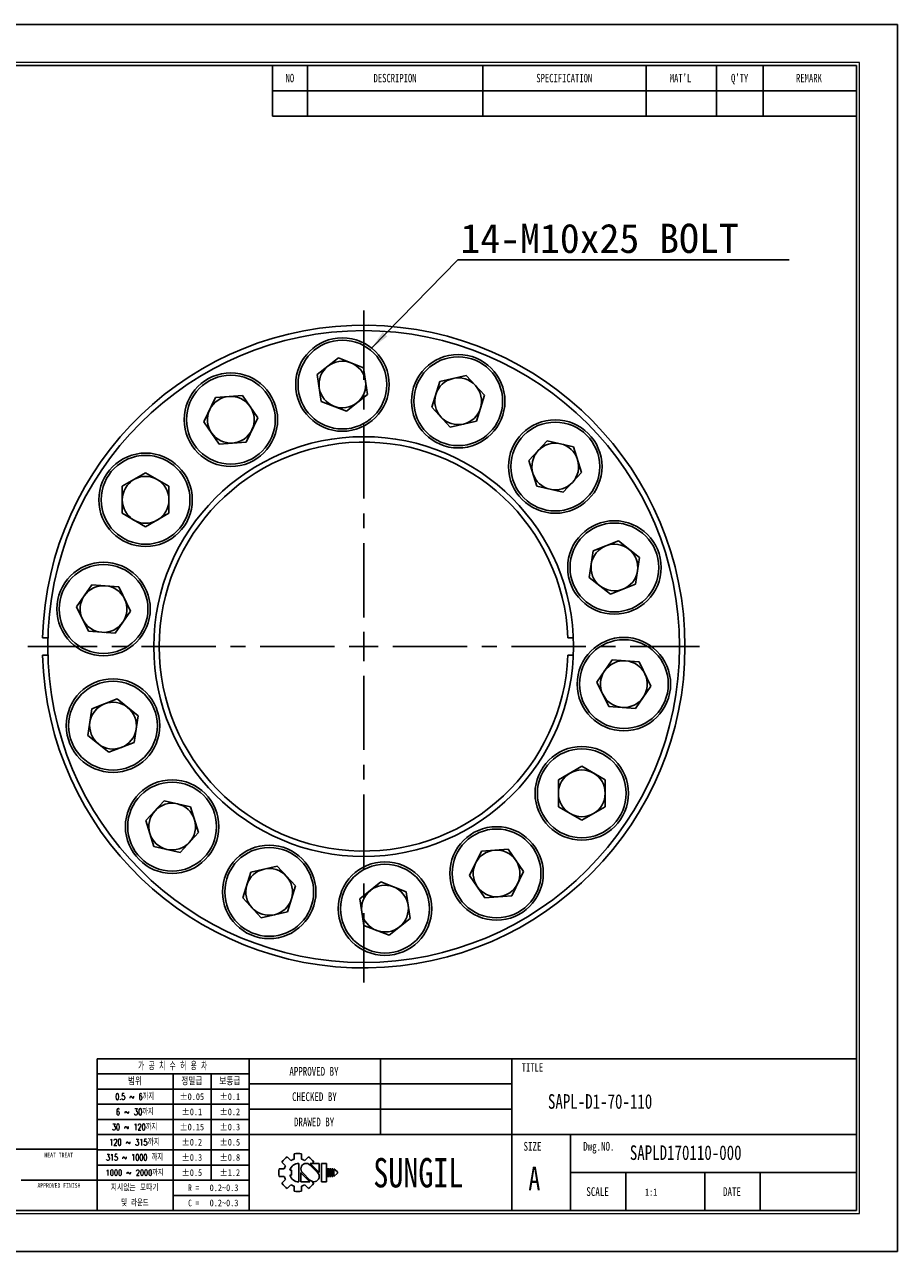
# Model space of a CAD drawing. Header units: millimetres. Extents: x 0 to 297, y 0 to 210.
# Tile 2 of 2: x 148 to 297, y 0 to 210. Entities that reach past the tile are written whole.
import ezdxf
from ezdxf.enums import TextEntityAlignment as Align

# ---------------------------------------------------------------- set-up
doc = ezdxf.new("R2010")
doc.units = ezdxf.units.MM
doc.header["$PDSIZE"] = -1
doc.linetypes.add('CENTERX2', pattern=[20.32, 12.7, -2.54, 2.54, -2.54])
doc.layers.add('문자', color=7, linetype='Continuous')
doc.layers.add('중심선', color=1, linetype='CENTERX2')
doc.layers.add('치수선', color=5, linetype='Continuous', lineweight=15)
doc.styles.add('SLDTEXTSTYLE0', font='TXT', dxfattribs={"width": 0.75})
doc.styles.add('SLDTEXTSTYLE1', font='TXT', dxfattribs={"width": 0.634615, "bigfont": 'bigfont'})
doc.styles.add('SLDTEXTSTYLE2', font='TXT', dxfattribs={"width": 0.75, "bigfont": 'bigfont'})
doc.styles.add('SLDTEXTSTYLE3', font='TXT', dxfattribs={"width": 0.694444, "bigfont": 'bigfont'})
doc.styles.add('SLDTEXTSTYLE4', font='TXT', dxfattribs={"width": 0.6875, "bigfont": 'bigfont'})
doc.styles.add('SLDTEXTSTYLE5', font='TXT', dxfattribs={"width": 0.7, "bigfont": 'bigfont'})
doc.styles.add('SLDTEXTSTYLE6', font='TXT', dxfattribs={"width": 0.692308, "bigfont": 'bigfont'})
doc.styles.add('SLDTEXTSTYLE7', font='TXT', dxfattribs={"width": 0.666667})
doc.dimstyles.new('SLDDIMSTYLE1', dxfattribs={"dimtxt": 0.18, "dimasz": 3.302, "dimexe": 0, "dimexo": 0.0625, "dimgap": 0, "dimtad": 0, "dimtih": 1, "dimtoh": 1, "dimdec": 0, "dimrnd": 1e-09, "dimzin": 0, "dimdsep": 46, "dimtxsty": 'Standard', "dimsah": 1, "dimcen": 0.09, "dimadec": 0, "dimazin": 0, "dimtfac": 3.302, "dimtdec": 0, "dimtofl": 0, "dimtmove": 0, "dimatfit": 3, "dimfxl": 1, "dimfrac": 2, "dimtolj": 1, "dimtzin": 0, "dimarcsym": 0})

# ---------------------------------------------------------------- blocks, each defined once
blk = doc.blocks.new('AAAA')
at = {"color": 250, "true_color": 0x191924}
for p, q in [((-298.87, 124.28), (-595.87, 124.28)), ((-298.87, -85.72), (-298.87, 124.28)), ((-595.87, -85.72), (-298.87, -85.72))]:
    blk.add_line(p, q, dxfattribs=at)
at = {"lineweight": 0}
for p, q in [((-305.37, 117.78), (-585.87, 117.78)), ((-305.37, -79.22), (-305.37, 117.78)), ((-585.87, -79.22), (-305.37, -79.22))]:
    blk.add_line(p, q, dxfattribs=at)
for p, q in [((-305.87, 117.28), (-585.37, 117.28)), ((-405.87, 117.28), (-405.87, 108.62)), ((-399.87, 117.28), (-399.87, 108.62)), ((-369.87, 117.28), (-369.87, 108.62)), ((-341.87, 117.28), (-341.87, 108.62)), ((-329.87, 117.28), (-329.87, 108.62)), ((-321.87, 117.28), (-321.87, 108.62)), ((-305.87, -78.72), (-305.87, 117.28)), ((-405.87, 112.95), (-305.87, 112.95)), ((-405.87, 108.62), (-305.87, 108.62)), ((-305.87, -52.72), (-435.87, -52.72)), ((-435.87, -52.72), (-435.87, -78.72)), ((-409.87, -52.72), (-409.87, -78.72)), ((-387.37, -52.72), (-387.37, -65.72)), ((-364.87, -52.72), (-364.87, -78.72)), ((-409.87, -55.32), (-435.87, -55.32)), ((-422.87, -55.32), (-422.87, -78.72)), ((-416.37, -55.32), (-416.37, -73.52)), ((-409.87, -57.92), (-435.87, -57.92)), ((-364.87, -57.05), (-409.87, -57.05)), ((-409.87, -60.52), (-435.87, -60.52)), ((-364.87, -61.38), (-409.87, -61.38)), ((-409.87, -63.12), (-435.87, -63.12)), ((-409.87, -65.72), (-435.87, -65.72)), ((-305.87, -65.72), (-409.87, -65.72)), ((-354.87, -65.72), (-354.87, -78.72)), ((-435.87, -68.22), (-533.87, -68.22)), ((-409.87, -68.32), (-435.87, -68.32)), ((-402.17, -69.02), (-402.17, -69.9)), ((-400.87, -69.02), (-400.87, -69.9)), ((-409.87, -70.92), (-435.87, -70.92)), ((-404.24, -70.42), (-403.62, -71.04)), ((-403.32, -69.5), (-402.7, -70.12)), ((-401.37, -70.64), (-401.37, -73.79)), ((-400.35, -70.12), (-399.72, -69.5)), ((-398.13, -72.22), (-399.46, -70.88)), ((-397.85, -72.19), (-399.4, -70.64)), ((-399.4, -70.64), (-397.85, -70.64)), ((-399.03, -70.64), (-398.81, -70.42)), ((-397.85, -70.64), (-397.85, -72.22)), ((-397.48, -70.64), (-397.48, -73.79)), ((-397.48, -70.64), (-396.61, -70.64)), ((-396.61, -70.64), (-396.61, -73.79)), ((-404.71, -71.57), (-403.84, -71.57)), ((-404.71, -71.57), (-403.84, -71.57)), ((-404.71, -72.86), (-403.84, -72.86)), ((-404.24, -74.01), (-403.62, -73.39)), ((-402.89, -71.78), (-402.59, -71.78)), ((-402.89, -72.65), (-402.59, -72.65)), ((-402.59, -71.78), (-402.59, -72.65)), ((-401.01, -72.22), (-401.01, -73.79)), ((-401.01, -72.24), (-399.45, -73.79)), ((-400.73, -72.22), (-399.39, -73.55)), ((-396.46, -71.57), (-396.46, -72.86)), ((-396.46, -71.57), (-396.24, -71.57)), ((-396.46, -72.86), (-396.24, -72.86)), ((-396.24, -71.57), (-396.24, -72.86)), ((-396.09, -71.57), (-396.09, -72.86)), ((-396.09, -71.57), (-395.88, -71.57)), ((-396.09, -72.86), (-395.88, -72.86)), ((-395.88, -71.57), (-395.88, -72.86)), ((-395.72, -71.57), (-395.72, -72.86)), ((-395.72, -71.57), (-395.51, -71.57)), ((-395.72, -72.86), (-395.51, -72.86)), ((-395.51, -71.57), (-395.51, -72.86)), ((-395.36, -71.57), (-395.36, -72.86)), ((-395.36, -71.57), (-394.71, -72.11)), ((-394.71, -72.32), (-395.36, -72.86)), ((-394.71, -72.11), (-394.71, -72.22)), ((-394.71, -72.11), (-394.71, -72.32)), ((-394.71, -72.22), (-394.71, -72.32)), ((-305.87, -72.22), (-354.87, -72.22)), ((-345.37, -72.22), (-345.37, -78.72)), ((-331.87, -72.22), (-331.87, -78.72)), ((-322.37, -72.22), (-322.37, -78.72)), ((-448.87, -73.52), (-435.87, -73.52)), ((-409.87, -73.52), (-435.87, -73.52)), ((-403.32, -74.93), (-402.7, -74.31)), ((-402.17, -74.53), (-402.17, -75.41)), ((-401.01, -73.79), (-399.45, -73.79)), ((-400.87, -74.53), (-400.87, -75.41)), ((-400.35, -74.31), (-399.72, -74.93)), ((-399.08, -73.74), (-398.81, -74.01)), ((-397.48, -73.79), (-396.61, -73.79)), ((-409.87, -76.12), (-422.87, -76.12)), ((-585.37, -78.72), (-305.87, -78.72))]:
    blk.add_line(p, q)
for centre, radius, start, end in [((-401.52, -72.22), 3.26, 78.4943, 101.5057), ((-401.52, -72.22), 3.26, 123.4943, 146.5057), ((-401.52, -72.22), 2.4, 150.6872, 164.3128), ((-401.37, -72.22), 1.58, 90, 164.0671), ((-401.52, -72.22), 2.4, 105.6872, 119.3128), ((-400.09, -71.56), 0.919, 43.2202, 225.8282), ((-401.52, -72.22), 2.4, 60.6872, 74.3128), ((-401.52, -72.22), 3.26, 33.4943, 56.5057), ((-401.52, -72.22), 3.26, 168.4943, 191.5057), ((-401.52, -72.22), 2.4, 195.6872, 209.3128), ((-401.37, -72.22), 1.58, 195.9329, 270), ((-398.77, -72.87), 0.919, 223.2202, 45.8282), ((-401.52, -72.22), 3.26, 213.4943, 236.5057), ((-401.52, -72.22), 2.4, 240.6872, 254.3128), ((-401.52, -72.22), 3.26, 258.4943, 281.5057), ((-401.52, -72.22), 2.4, 285.6872, 299.3128), ((-401.52, -72.22), 3.26, 303.4943, 326.5057)]:
    blk.add_arc(centre, radius, start, end)
for p in [(-387.37, -57.05), (-387.37, -61.38)]:
    blk.add_point(p)
at = {"color": 250, "true_color": 0x191924, "width": 0.75}
for tag, height, style, p in [('TITLE', 2.5, 'SLDTEXTSTYLE2', (-358.7, -62.04)), ('도번', 2.5, 'SLDTEXTSTYLE2', (-344.69, -70.81)), ('필렛', 1.15, 'SLDTEXTSTYLE0', (-416.62, -75.73)), ('SCALE', 1.2, 'SLDTEXTSTYLE0', (-342.09, -76.51)), ('DATE', 1.2, 'SLDTEXTSTYLE0', (-318.85, -76.56)), ('모따기', 1.15, 'SLDTEXTSTYLE0', (-416.62, -78.33))]:
    blk.add_attdef(tag, text='', height=height, dxfattribs=dict(at, style=style)).set_placement(p, align=Align.BOTTOM_LEFT)
at = {"layer": '문자', "attachment_point": 2}
for s, insert, char_height, style in [('NO', (-402.88, 115.84), 1.444, 'SLDTEXTSTYLE0'), ('DESCRIPION', (-384.88, 115.84), 1.444, 'SLDTEXTSTYLE0'), ('SPECIFICATION', (-355.91, 115.84), 1.444, 'SLDTEXTSTYLE0'), ("MAT'L", (-336.01, 115.84), 1.444, 'SLDTEXTSTYLE0'), ("Q'TY", (-325.89, 115.84), 1.444, 'SLDTEXTSTYLE0'), ('REMARK', (-314.02, 115.84), 1.444, 'SLDTEXTSTYLE0'), ('가 공 치 수 허 용 차', (-422.94, -53.37), 1.3, 'SLDTEXTSTYLE1'), ('APPROVED BY', (-398.76, -54.14), 1.5, 'SLDTEXTSTYLE0'), ('TITLE', (-361.36, -53.5), 1.444, 'SLDTEXTSTYLE0'), ('범위', (-429.4, -56), 1.25, 'SLDTEXTSTYLE2'), ('정밀급', (-419.66, -56), 1.25, 'SLDTEXTSTYLE2'), ('보통급', (-413.16, -56), 1.25, 'SLDTEXTSTYLE2'), ('0.5 ~ 6까지', (-429.45, -58.67), 1.1, 'SLDTEXTSTYLE3'), ('±0.05', (-419.68, -58.64), 1.15, 'SLDTEXTSTYLE0'), ('±0.1', (-413.16, -58.64), 1.15, 'SLDTEXTSTYLE0'), ('CHECKED BY', (-398.68, -58.47), 1.5, 'SLDTEXTSTYLE0'), ('6 ~ 30까지', (-429.43, -61.27), 1.1, 'SLDTEXTSTYLE4'), ('±0.1', (-419.66, -61.24), 1.15, 'SLDTEXTSTYLE0'), ('±0.2', (-413.16, -61.24), 1.15, 'SLDTEXTSTYLE0'), ('DRAWED BY', (-398.74, -62.8), 1.5, 'SLDTEXTSTYLE0'), ('30 ~ 120까지', (-429.46, -63.87), 1.1, 'SLDTEXTSTYLE5'), ('±0.15', (-419.68, -63.84), 1.15, 'SLDTEXTSTYLE0'), ('±0.3', (-413.16, -63.84), 1.15, 'SLDTEXTSTYLE0'), ('120 ~ 315까지', (-429.47, -66.47), 1.1, 'SLDTEXTSTYLE2'), ('±0.2', (-419.66, -66.44), 1.15, 'SLDTEXTSTYLE0'), ('±0.5', (-413.16, -66.44), 1.15, 'SLDTEXTSTYLE0'), ('SIZE', (-361.35, -66.97), 1.5, 'SLDTEXTSTYLE0'), ('Dwg.NO.', (-349.99, -66.97), 1.5, 'SLDTEXTSTYLE0'), ('HEAT TREAT', (-442.45, -68.82), 0.8, 'SLDTEXTSTYLE0'), ('315 ~ 1000 까지', (-429.48, -69.07), 1.1, 'SLDTEXTSTYLE6'), ('±0.3', (-419.66, -69.04), 1.15, 'SLDTEXTSTYLE0'), ('±0.8', (-413.16, -69.04), 1.15, 'SLDTEXTSTYLE0'), ('SUNGIL', (-380.89, -69.72), 5.032, 'SLDTEXTSTYLE0'), ('A', (-361.03, -71.23), 4, 'SLDTEXTSTYLE0'), ('1000 ~ 2000까지', (-429.47, -71.73), 0.99, 'SLDTEXTSTYLE2'), ('±0.5', (-419.66, -71.64), 1.15, 'SLDTEXTSTYLE0'), ('±1.2', (-413.16, -71.64), 1.15, 'SLDTEXTSTYLE0'), ('APPROVED FINISH', (-442.42, -74.02), 0.8, 'SLDTEXTSTYLE0'), ('지시없는 모따기', (-429.45, -74.27), 1.1, 'SLDTEXTSTYLE2'), ('R =', (-419.36, -74.24), 1.15, 'SLDTEXTSTYLE7'), ('SCALE', (-350.21, -74.72), 1.5, 'SLDTEXTSTYLE0'), ('DATE', (-327.2, -74.72), 1.5, 'SLDTEXTSTYLE0'), ('및 라운드', (-429.41, -76.87), 1.1, 'SLDTEXTSTYLE5'), ('C =', (-419.36, -76.84), 1.15, 'SLDTEXTSTYLE7')]:
    blk.add_mtext(s, dxfattribs=dict(at, insert=insert, char_height=char_height, style=style))
blk = doc.blocks.new('SW_NOTE_0')
at = {"layer": '문자', "color": 0}
blk.add_line((56.73, 0), (0, 0), dxfattribs=at)
at = {"layer": '문자', "color": 0, "insert": (0.48, 6.18), "char_height": 5, "attachment_point": 1}
blk.add_mtext('{\\C3;14-M10x25 BOLT}', dxfattribs=at)
blk = doc.blocks.new('SW_CENTERMARKSYMBOL_0')
at = {"layer": '중심선', "color": 0}
for p, q in [((0, 5), (0, 57.5)), ((0, 0), (0, 2.5)), ((-5, 0), (-57.5, 0)), ((0, 0), (-2.5, 0)), ((0, 0), (0, -2.5)), ((0, 0), (2.5, 0)), ((5, 0), (57.5, 0)), ((0, -5), (0, -57.5))]:
    blk.add_line(p, q, dxfattribs=at)

msp = doc.modelspace()

# ---------------------------------------------------------------- linework, layer by layer
for p, q in [((197.715, 150.134), (201.326, 153.014)), ((201.326, 153.014), (205.625, 151.326)), ((205.625, 151.326), (206.314, 146.759)), ((198.403, 145.567), (197.715, 150.134)), ((218.694, 148.972), (223.197, 150)), ((223.197, 150), (226.339, 146.614)), ((217.333, 144.558), (218.694, 148.972)), ((178.309, 142.079), (180.313, 146.24)), ((180.313, 146.24), (184.918, 146.585)), ((184.918, 146.585), (187.52, 142.769)), ((202.703, 143.879), (198.403, 145.567)), ((206.314, 146.759), (202.703, 143.879)), ((226.339, 146.614), (224.977, 142.2)), ((220.474, 141.172), (217.333, 144.558)), ((180.91, 138.262), (178.309, 142.079)), ((187.52, 142.769), (185.516, 138.607)), ((224.977, 142.2), (220.474, 141.172)), ((185.516, 138.607), (180.91, 138.262)), ((233.95, 135.436), (237.092, 138.822)), ((237.092, 138.822), (241.595, 137.794)), ((241.595, 137.794), (242.956, 133.381)), ((235.312, 131.023), (233.95, 135.436)), ((164.319, 131.02), (168.319, 133.329)), ((168.319, 133.329), (172.319, 131.02)), ((242.956, 133.381), (239.815, 129.995)), ((164.319, 126.401), (164.319, 131.02)), ((172.319, 131.02), (172.319, 126.401)), ((239.815, 129.995), (235.312, 131.023)), ((168.319, 124.091), (164.319, 126.401)), ((172.319, 126.401), (168.319, 124.091)), ((244.276, 115.44), (244.964, 120.008)), ((244.964, 120.008), (249.264, 121.695)), ((249.264, 121.695), (252.875, 118.815)), ((252.875, 118.815), (252.186, 114.248)), ((156.514, 110.367), (159.116, 114.184)), ((159.116, 114.184), (163.722, 113.838)), ((163.722, 113.838), (165.726, 109.677)), ((247.887, 112.561), (244.276, 115.44)), ((252.186, 114.248), (247.887, 112.561)), ((158.518, 106.206), (156.514, 110.367)), ((165.726, 109.677), (163.124, 105.861)), ((150.679, 105.094), (151.604, 105.094)), ((163.124, 105.861), (158.518, 106.206)), ((241.552, 105.094), (240.626, 105.094)), ((151.604, 102.094), (150.679, 102.094)), ((240.626, 102.094), (241.552, 102.094)), ((245.591, 97.512), (248.193, 101.328)), ((248.193, 101.328), (252.799, 100.983)), ((252.799, 100.983), (254.803, 96.822)), ((247.595, 93.35), (245.591, 97.512)), ((254.803, 96.822), (252.201, 93.005)), ((159.13, 92.941), (163.43, 94.628)), ((163.43, 94.628), (167.041, 91.748)), ((158.442, 88.374), (159.13, 92.941)), ((252.201, 93.005), (247.595, 93.35)), ((167.041, 91.748), (166.353, 87.181)), ((162.053, 85.494), (158.442, 88.374)), ((166.353, 87.181), (162.053, 85.494)), ((238.997, 80.788), (242.997, 83.097)), ((242.997, 83.097), (246.997, 80.788)), ((238.997, 76.169), (238.997, 80.788)), ((246.997, 80.788), (246.997, 76.169)), ((168.361, 73.808), (171.502, 77.194)), ((171.502, 77.194), (176.005, 76.166)), ((176.005, 76.166), (177.367, 71.753)), ((242.997, 73.86), (238.997, 76.169)), ((246.997, 76.169), (242.997, 73.86)), ((169.722, 69.395), (168.361, 73.808)), ((177.367, 71.753), (174.225, 68.367)), ((174.225, 68.367), (169.722, 69.395)), ((223.796, 64.42), (225.8, 68.581)), ((225.8, 68.581), (230.406, 68.927)), ((230.406, 68.927), (233.008, 65.11)), ((186.339, 64.989), (190.842, 66.016)), ((190.842, 66.016), (193.984, 62.631)), ((233.008, 65.11), (231.004, 60.949)), ((184.978, 60.575), (186.339, 64.989)), ((205.003, 60.43), (208.614, 63.309)), ((208.614, 63.309), (212.914, 61.622)), ((226.398, 60.604), (223.796, 64.42)), ((193.984, 62.631), (192.623, 58.217)), ((212.914, 61.622), (213.602, 57.055)), ((231.004, 60.949), (226.398, 60.604)), ((188.12, 57.189), (184.978, 60.575)), ((205.691, 55.862), (205.003, 60.43)), ((192.623, 58.217), (188.12, 57.189)), ((213.602, 57.055), (209.991, 54.175)), ((209.991, 54.175), (205.691, 55.862))]:
    msp.add_line(p, q)
for centre, radius in [((205.658, 103.594), 54.075), ((202.014, 148.447), 8), ((202.014, 148.447), 7.6), ((221.836, 145.586), 8), ((221.836, 145.586), 7.6), ((182.914, 142.424), 8), ((182.914, 142.424), 7.6), ((238.453, 134.408), 8), ((238.453, 134.408), 7.6), ((205.658, 103.594), 35.925), ((168.319, 128.71), 8), ((168.319, 128.71), 7.6), ((248.575, 117.128), 8), ((248.575, 117.128), 7.6), ((161.12, 110.022), 8), ((161.12, 110.022), 7.6), ((250.197, 97.167), 8), ((250.197, 97.167), 7.6), ((162.742, 90.061), 8), ((162.742, 90.061), 7.6), ((242.997, 78.479), 8), ((242.997, 78.479), 7.6), ((172.864, 72.78), 8), ((172.864, 72.78), 7.6), ((228.402, 64.765), 8), ((228.402, 64.765), 7.6), ((189.481, 61.603), 8), ((189.481, 61.603), 7.6), ((209.303, 58.742), 8), ((209.303, 58.742), 7.6)]:
    msp.add_circle(centre, radius)
for centre, radius, start, end in [((205.658, 103.594), 55, 181.56281, 178.43719), ((202.014, 148.447), 4, 128.57143, 188.57143), ((202.014, 148.447), 4, 68.57143, 128.57143), ((202.014, 148.447), 4, 8.57143, 68.57143), ((221.836, 145.586), 4, 102.85714, 162.85714), ((221.836, 145.586), 4, 42.85714, 102.85714), ((202.014, 148.447), 4, 188.57143, 248.57143), ((202.014, 148.447), 4, 308.57143, 8.57143), ((221.836, 145.586), 4, 342.85714, 42.85714), ((182.914, 142.424), 4, 94.28571, 154.28571), ((182.914, 142.424), 4, 34.28571, 94.28571), ((202.014, 148.447), 4, 248.57143, 308.57143), ((221.836, 145.586), 4, 162.85714, 222.85714), ((182.914, 142.424), 4, 154.28571, 214.28571), ((182.914, 142.424), 4, 334.28571, 34.28571), ((221.836, 145.586), 4, 222.85714, 282.85714), ((221.836, 145.586), 4, 282.85714, 342.85714), ((182.914, 142.424), 4, 214.28571, 274.28571), ((182.914, 142.424), 4, 274.28571, 334.28571), ((205.658, 103.594), 35, 2.45629, 357.54371), ((238.453, 134.408), 4, 137.14286, 197.14286), ((238.453, 134.408), 4, 77.14286, 137.14286), ((238.453, 134.408), 4, 17.14286, 77.14286), ((238.453, 134.408), 4, 317.14286, 17.14286), ((168.319, 128.71), 4, 60, 120), ((238.453, 134.408), 4, 197.14286, 257.14286), ((168.319, 128.71), 4, 120, 180), ((168.319, 128.71), 4, 0, 60), ((238.453, 134.408), 4, 257.14286, 317.14286), ((168.319, 128.71), 4, 180, 240), ((168.319, 128.71), 4, 300, 0), ((168.319, 128.71), 4, 240, 300), ((248.575, 117.128), 4, 111.42857, 171.42857), ((248.575, 117.128), 4, 51.42857, 111.42857), ((248.575, 117.128), 4, 351.42857, 51.42857), ((248.575, 117.128), 4, 171.42857, 231.42857), ((248.575, 117.128), 4, 291.42857, 351.42857), ((161.12, 110.022), 4, 85.71429, 145.71429), ((161.12, 110.022), 4, 25.71429, 85.71429), ((248.575, 117.128), 4, 231.42857, 291.42857), ((161.12, 110.022), 4, 145.71429, 205.71429), ((161.12, 110.022), 4, 325.71429, 25.71429), ((161.12, 110.022), 4, 205.71429, 265.71429), ((161.12, 110.022), 4, 265.71429, 325.71429), ((250.197, 97.167), 4, 85.71429, 145.71429), ((250.197, 97.167), 4, 25.71429, 85.71429), ((250.197, 97.167), 4, 145.71429, 205.71429), ((250.197, 97.167), 4, 325.71429, 25.71429), ((250.197, 97.167), 4, 205.71429, 265.71429), ((250.197, 97.167), 4, 265.71429, 325.71429), ((162.742, 90.061), 4, 111.42857, 171.42857), ((162.742, 90.061), 4, 51.42857, 111.42857), ((162.742, 90.061), 4, 351.42857, 51.42857), ((162.742, 90.061), 4, 171.42857, 231.42857), ((162.742, 90.061), 4, 291.42857, 351.42857), ((162.742, 90.061), 4, 231.42857, 291.42857), ((242.997, 78.479), 4, 120, 180), ((242.997, 78.479), 4, 60, 120), ((242.997, 78.479), 4, 0, 60), ((242.997, 78.479), 4, 180, 240), ((242.997, 78.479), 4, 300, 0), ((172.864, 72.78), 4, 77.14286, 137.14286), ((172.864, 72.78), 4, 17.14286, 77.14286), ((172.864, 72.78), 4, 137.14286, 197.14286), ((172.864, 72.78), 4, 317.14286, 17.14286), ((242.997, 78.479), 4, 240, 300), ((172.864, 72.78), 4, 197.14286, 257.14286), ((172.864, 72.78), 4, 257.14286, 317.14286), ((228.402, 64.765), 4, 94.28571, 154.28571), ((228.402, 64.765), 4, 34.28571, 94.28571), ((189.481, 61.603), 4, 102.85714, 162.85714), ((189.481, 61.603), 4, 42.85714, 102.85714), ((228.402, 64.765), 4, 154.28571, 214.28571), ((228.402, 64.765), 4, 334.28571, 34.28571), ((189.481, 61.603), 4, 342.85714, 42.85714), ((228.402, 64.765), 4, 274.28571, 334.28571), ((189.481, 61.603), 4, 162.85714, 222.85714), ((209.303, 58.742), 4, 128.57143, 188.57143), ((209.303, 58.742), 4, 68.57143, 128.57143), ((209.303, 58.742), 4, 8.57143, 68.57143), ((228.402, 64.765), 4, 214.28571, 274.28571), ((189.481, 61.603), 4, 222.85714, 282.85714), ((189.481, 61.603), 4, 282.85714, 342.85714), ((209.303, 58.742), 4, 308.57143, 8.57143), ((209.303, 58.742), 4, 188.57143, 248.57143), ((209.303, 58.742), 4, 248.57143, 308.57143)]:
    msp.add_arc(centre, radius, start, end)

# ---------------------------------------------------------------- block references
at = {"color": 7, "linetype": 'Continuous'}
ref = msp.add_blockref('AAAA', (595.902, 85.776), dxfattribs=at)
ref.add_attrib('모따기', '0.2~0.3', dxfattribs={"layer": '문자', "height": 1.15, "style": 'SLDTEXTSTYLE0', "width": 0.75}).set_placement((179.283, 7.449), align=Align.BOTTOM_LEFT)
ref.add_attrib('필렛', '0.2~0.3', dxfattribs={"layer": '문자', "height": 1.15, "style": 'SLDTEXTSTYLE0', "width": 0.75}).set_placement((179.283, 10.049), align=Align.BOTTOM_LEFT)
ref.add_attrib('TITLE', 'SAPL-D1-70-110', dxfattribs={"layer": '문자', "height": 2.5, "style": 'SLDTEXTSTYLE0', "width": 0.75}).set_placement((237.199, 23.734), align=Align.BOTTOM_LEFT)
ref.add_attrib('도번', 'SAPLD170110-000', dxfattribs={"layer": '문자', "height": 2.5, "style": 'SLDTEXTSTYLE0', "width": 0.75}).set_placement((251.214, 14.971), align=Align.BOTTOM_LEFT)
ref.add_attrib('SCALE', '1:1', dxfattribs={"layer": '문자', "height": 1.2, "style": 'SLDTEXTSTYLE0', "width": 0.75}).set_placement((253.814, 9.262), align=Align.BOTTOM_LEFT)
at = {"layer": '중심선'}
msp.add_blockref('SW_CENTERMARKSYMBOL_0', (205.658, 103.594), dxfattribs=at)
at = {"layer": '치수선'}
msp.add_blockref('SW_NOTE_0', (221.748, 169.786), dxfattribs=at)

# ---------------------------------------------------------------- leaders
msp.add_leader([(207.012, 154.694), (221.748, 169.786)], dimstyle='SLDDIMSTYLE1', dxfattribs=at)

doc.saveas('drawing.dxf')
